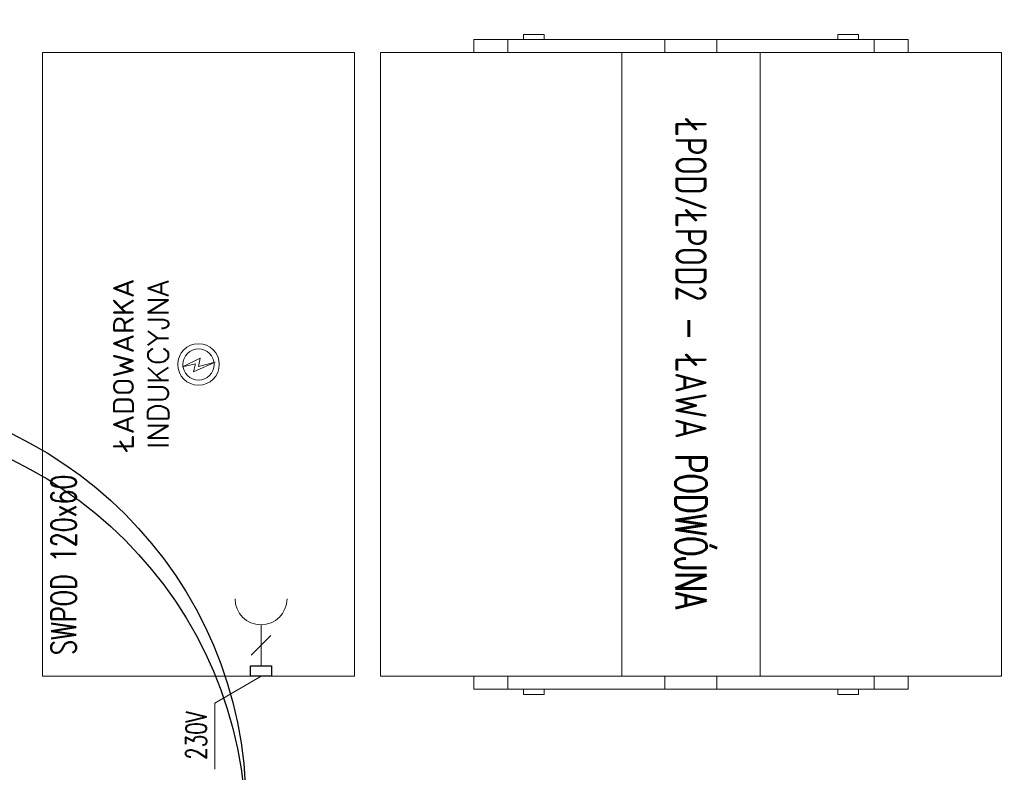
# Model space of a CAD drawing. Header units: millimetres. Extents: x 7483 to 13091, y 8111 to 13871.
# Tile 164 of 256: x 9743 to 9932, y 9242 to 9387. Entities that reach past the tile are written whole.
import ezdxf

# ---------------------------------------------------------------- set-up
doc = ezdxf.new("R2010")
doc.units = ezdxf.units.MM
doc.layers.add('a___wymiary', color=7, linetype='Continuous', lineweight=5, true_color=0x000000)
doc.layers.add('wymiary', color=7, linetype='Continuous', lineweight=5, true_color=0xb2b2b2)
doc.layers.add('Instalacje elektryczne', color=1, linetype='Continuous', lineweight=15)
doc.layers.add('MEBLE PKN', color=150, linetype='Continuous', lineweight=20)
doc.layers.add('Kategorie', color=252, linetype='Continuous')
doc.layers.add('konstrukcja poglądowo', color=7, linetype='Continuous', lineweight=5, true_color=0xb2b2b2, plot=False)
doc.styles.add('Arial', font='arial.ttf')
doc.styles.add('JACEK_07', font='simplex.shx', dxfattribs={"width": 0.7})
doc.styles.add('RomanS', font='simplex.shx')
doc.dimstyles.new('wymiary agp1', dxfattribs={"dimtxt": 16, "dimasz": 5, "dimexe": 30, "dimexo": 60, "dimgap": 1.8, "dimtad": 1, "dimdec": 3, "dimrnd": 0.5, "dimdsep": 46, "dimtxsty": 'Arial', "dimblk": 'znacznik', "dimcen": 1.5, "dimse1": 1, "dimse2": 1, "dimclrd": 256, "dimazin": 0, "dimtfac": 1, "dimtdec": 3, "dimtmove": 1, "dimatfit": 3, "dimldrblk": 'znacznik', "dimfxl": 0, "dimlwd": -1, "dimarcsym": 0})

# ---------------------------------------------------------------- blocks, each defined once
blk = doc.blocks.new('ŁPOD')
for p, q in [((-57.5, 119.4), (62.5, 119.4)), ((-57.5, 0), (-57.5, 119.4)), ((62.5, 0), (62.5, 119.4)), ((-57.5, 101.44), (-57.5, 118.53)), ((-60, 101.43), (-60, 59.7)), ((-60, 101.43), (-57.5, 101.43)), ((65, 101.43), (62.5, 101.43)), ((65, 101.43), (65, 59.7)), ((-60, 94.94), (-57.5, 94.94)), ((-57.5, 94.94), (-60, 94.94)), ((65, 94.94), (62.5, 94.94)), ((62.5, 94.94), (65, 94.94)), ((-61, 91.9), (-60, 91.9)), ((-61, 87.94), (-61, 91.9)), ((66, 91.9), (65, 91.9)), ((66, 87.94), (66, 91.9)), ((-61, 87.94), (-60, 87.94)), ((-60, 87.94), (-61, 87.94)), ((66, 87.94), (65, 87.94)), ((65, 87.94), (66, 87.94)), ((-57.5, 72.98), (62.5, 72.98)), ((-60, 64.7), (-57.5, 64.7)), ((65, 64.7), (62.5, 64.7)), ((-60, 17.96), (-60, 59.7)), ((65, 17.96), (65, 59.7)), ((-60, 54.7), (-57.5, 54.7)), ((65, 54.7), (62.5, 54.7)), ((-57.5, 46.42), (62.5, 46.42)), ((-61, 31.46), (-60, 31.46)), ((-60, 31.46), (-61, 31.46)), ((-61, 31.46), (-61, 27.49)), ((66, 31.46), (65, 31.46)), ((65, 31.46), (66, 31.46)), ((66, 31.46), (66, 27.49)), ((-61, 27.49), (-60, 27.49)), ((66, 27.49), (65, 27.49)), ((-60, 24.46), (-57.5, 24.46)), ((-57.5, 24.46), (-60, 24.46)), ((65, 24.46), (62.5, 24.46)), ((62.5, 24.46), (65, 24.46)), ((-60, 17.96), (-57.5, 17.96)), ((65, 17.96), (62.5, 17.96)), ((-57.5, 0), (57.5, 0)), ((-57.5, 0), (62.5, 0))]:
    blk.add_line(p, q)
at = {"color": 7, "insert": (2.5, 59.7), "char_height": 6, "width": 120, "attachment_point": 5, "style": 'JACEK_07'}
blk.add_mtext('ŁPOD/ŁPOD2 - ŁAWA PODWÓJNA', dxfattribs=at)
blk = doc.blocks.new('*U950')
blk.add_blockref('ŁPOD', (57.5, -119.4))
blk = doc.blocks.new('gn-230')
at = {"layer": 'Instalacje elektryczne'}
for p, q in [((-4, 0), (-19.8, 0)), ((-15.65, -3.75), (-8.15, 3.75))]:
    blk.add_line(p, q, dxfattribs=at)
at = {"layer": 'Instalacje elektryczne', "lineweight": 30}
blk.add_lwpolyline([(-4, -4), (0, -4), (0, 4), (-4, 4)], close=True, dxfattribs=at)
at = {"layer": 'Instalacje elektryczne'}
blk.add_arc((-29.8, 0), 10, 270, 90, dxfattribs=at)
blk = doc.blocks.new('*U946')
blk.add_lwpolyline([(0, 0), (120, 0), (120, -60), (0, -60)], close=True)
blk.add_lwpolyline([(59.54, -26.94), (61.22, -30.35), (59.64, -29.97), (60.47, -33.22), (58.6, -29.06), (60.14, -29.44), (59.54, -26.94)])
at = {"color": 1}
blk.add_lwpolyline([(0, -42.02), (-5.14, -33.11), (-17.89, -33.11)], dxfattribs=at)
for radius in [4, 3]:
    blk.add_circle((60, -30), radius)
at = {"color": 1, "xscale": -0.5, "yscale": 0.5, "zscale": 0.5}
blk.add_blockref('gn-230', (0, -42.02), dxfattribs=at)
at = {"color": 7, "insert": (21.45, -4.05), "char_height": 4.8, "width": 41.836, "attachment_point": 5, "style": 'JACEK_07'}
blk.add_mtext('SWPOD 120x60', dxfattribs=at)
at = {"color": 1, "insert": (-6.69, -27.56), "char_height": 4, "width": 32.4538, "attachment_point": 3, "style": 'RomanS'}
blk.add_mtext('{\\W0.7;230V}', dxfattribs=at)
at = {"layer": 'Kategorie', "insert": (60, -13.57), "char_height": 4, "attachment_point": 2, "style": 'RomanS'}
blk.add_mtext_dynamic_manual_height_columns('ŁADOWARKA\\PINDUKCYJNA', width=114.2407, gutter_width=45, heights=[0], dxfattribs=at)
blk = doc.blocks.new('znacznik')
at = {"layer": 'a___wymiary'}
for p, q in [((0, 1.394), (0, -1.394)), ((1.394, 0), (-1.394, 0))]:
    blk.add_line(p, q, dxfattribs=at)
at = {"layer": 'a___wymiary', "const_width": 0.2}
blk.add_lwpolyline([(0.876, 0.876), (-0.876, -0.876)], dxfattribs=at)
blk = doc.blocks.new('*D1303')
at = {"layer": 'Defpoints', "color": 0, "transparency": 16777216}
for p in [(8555.29, 11469.36), (10277.02, 11469.36), (8692.03, 9219.56)]:
    blk.add_point(p, dxfattribs=at)
at = {"layer": 'wymiary', "color": 253, "true_color": 0x999999, "transparency": 16777216}
blk.add_line((8555.29, 9224.56), (8555.29, 11464.36), dxfattribs=at)
at = {"layer": 'wymiary', "color": 253, "true_color": 0x999999, "transparency": 16777216, "xscale": 5, "yscale": 5, "zscale": 5}
for p, rotation in [((8555.29, 11469.36), 90), ((8555.29, 9219.56), 270)]:
    blk.add_blockref('znacznik', p, dxfattribs=dict(at, rotation=rotation))
at = {"layer": 'wymiary', "color": 18, "true_color": 0x000000, "transparency": 16777216, "insert": (8545.32, 10344.46), "char_height": 16, "attachment_point": 5, "rotation": 90, "style": 'Arial'}
blk.add_mtext('2250', dxfattribs=at)
blk = doc.blocks.new('gfgfddg')
at = {"color": 6, "lineweight": 30}
blk.add_circle((-145.331, -542.506), 15.865, dxfattribs=at)

msp = doc.modelspace()

# ---------------------------------------------------------------- block references
at = {"layer": 'konstrukcja poglądowo', "xscale": 5, "yscale": 5, "zscale": 5}
for p in [(10433.9115, 11948.2664), (10433.9115, 11943.2664)]:
    msp.add_blockref('gfgfddg', p, dxfattribs=at)
at = {"layer": 'MEBLE PKN'}
for name, p, rotation in [('*U950', (9931.8763, 9380.6116), 270), ('*U946', (9747.4807, 9260.6116), 90)]:
    msp.add_blockref(name, p, dxfattribs=dict(at, rotation=rotation))

# ---------------------------------------------------------------- dimensions: what is measured, and where the dimension line sits
at = {"layer": 'wymiary'}
dim = msp.add_linear_dim(base=(8555.2864, 11469.3622), p1=(8692.0284, 9219.5616), p2=(10277.0226, 11469.3622), angle=90, dimstyle='wymiary agp1', override={"dimblk": 'znacznik'}, dxfattribs=at)
dim.commit()
dim.dimension.update_dxf_attribs({"geometry": '*D1303', "text_midpoint": (8545.3172, 10344.4619)})

doc.saveas('drawing.dxf')
